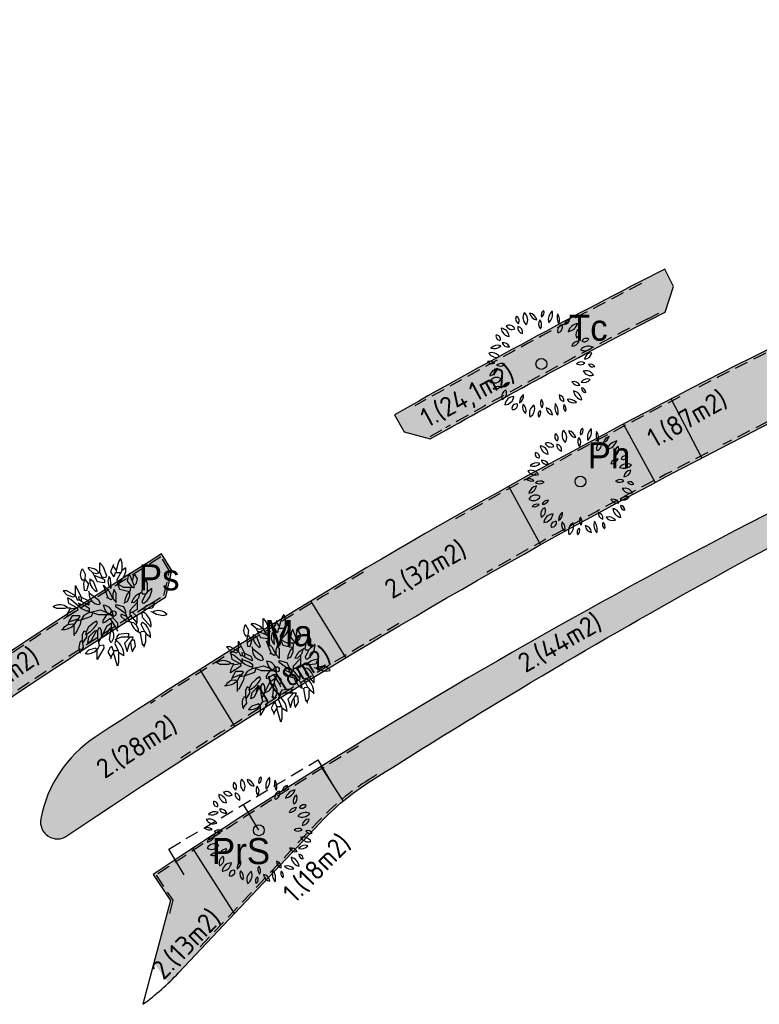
# Model space of a CAD drawing. Header units: metres. Extents: x 197542 to 199322, y 355606 to 356153.
# Tile 2 of 19: x 197663 to 197697, y 356046 to 356091. Entities that reach past the tile are written whole.
import ezdxf

# ---------------------------------------------------------------- set-up
doc = ezdxf.new("R2010")
doc.units = ezdxf.units.M
doc.linetypes.add('DASHED4', pattern=[0.1875, 0.125, -0.0625])
doc.layers.add('-bomen BRO 16-06-2011', color=6, linetype='Continuous')
doc.layers.add('N-WE-GR-BOOM', color=96, linetype='Continuous')
for name, color, linetype, lineweight in [('N-GV-GR-BEPLANTING_CULTUUR_VASTEPLANTEN-T', 1, 'Continuous', 35), ('N-WE-GR-BOOM-S', 96, 'Continuous', 25), ('N-WE-GR-GEOTEXTIEL-G', 18, 'DASHED4', 30), ('N-WE-GR-WORTELSCHERM-G', 20, 'DASHED4', 30)]:
    doc.layers.add(name, color=color, linetype=linetype, lineweight=lineweight)
doc.layers.add('N-WE-GR-TEELAARDE_TYPE-E-A', color=7, linetype='Continuous', lineweight=18, true_color=0xe74bec)
doc.layers.add('N-WE-VH-GRAS', color=7, linetype='Continuous', lineweight=9, true_color=0x8dd176)
doc.layers.add('X-XX-HULPLIJNEN', color=4, linetype='Continuous', plot=False)
doc.styles.add('ATT', font='romans.shx')
doc.styles.add('bomennummering', font='LCALLIG.TTF', dxfattribs={"height": 0.5})
doc.styles.add('NLCS-ISO', font='NLCS-ISO.ttf')

# ---------------------------------------------------------------- blocks, each defined once
blk = doc.blocks.new('12PPLT06')
at = {"color": 0, "linetype": 'ByBlock'}
blk.add_circle((-0.000255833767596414, 0.0006692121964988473), 0.05, dxfattribs=at)
for centre, radius, start, end in [((-0.0861073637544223, 0.4282650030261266), 0.08348141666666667, 149.473723, 231.758585), ((-0.209690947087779, 0.4051008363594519), 0.08348141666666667, 329.473723, 51.758585), ((-0.02870544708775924, 0.4858358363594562), 0.08172058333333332, 192.305955, 259.684897), ((-0.1231813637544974, 0.388018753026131), 0.08172058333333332, 12.305955, 79.68489699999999), ((0.05000580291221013, 0.4504235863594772), 0.05243733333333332, 125.409332, 202.710088), ((-0.02874894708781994, 0.4729173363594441), 0.05243733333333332, 305.409332, 22.710088), ((0.1770898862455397, 0.4065607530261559), 0.1137750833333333, 133.811686, 194.307734), ((-0.01192153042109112, 0.4605457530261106), 0.1137750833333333, 313.811686, 14.307734), ((0.2574144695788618, 0.4291249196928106), 0.1143496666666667, 163.464229, 212.790564), ((0.05166538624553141, 0.3997421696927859), 0.1143496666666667, 343.464229, 32.790564), ((-0.1922265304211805, 0.4144898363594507), 0.04510308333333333, 146.815069, 244.019343), ((-0.2497319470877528, 0.3986316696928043), 0.04510308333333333, 326.815069, 64.019343), ((0.04061563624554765, 0.3678615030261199), 0.06638033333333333, 145.524785, 220.832734), ((-0.06433119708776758, 0.3620330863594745), 0.06638033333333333, 325.524785, 40.83273399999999), ((0.2788443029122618, 0.3492606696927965), 0.0671975, 104.100357, 168.465016), ((0.1966333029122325, 0.4278707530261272), 0.0671975, 284.100357, 348.465016), ((0.3554936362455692, 0.2580414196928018), 0.1178019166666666, 100.300505, 160.447649), ((0.2234203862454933, 0.4133692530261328), 0.1178019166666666, 280.300505, 340.447649), ((-0.2877341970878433, 0.3336924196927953), 0.081791, 183.318929, 263.190365), ((-0.3790860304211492, 0.2477432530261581), 0.081791, 3.318929, 83.19036499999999), ((-0.2982741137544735, 0.2994408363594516), 0.05821033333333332, 25.453651, 116.685197), ((-0.2718556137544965, 0.3764686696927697), 0.05821033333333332, 205.453651, 296.6851970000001), ((-0.1618326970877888, 0.3338885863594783), 0.05570899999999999, 168.806602, 257.639098), ((-0.2284075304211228, 0.2902852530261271), 0.05570899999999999, 348.806602, 77.639098), ((0.2042821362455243, 0.3047935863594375), 0.05733175, 103.891386, 198.903947), ((0.1362783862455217, 0.3418740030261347), 0.05733175, 283.891386, 18.903947), ((0.3801633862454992, 0.2704886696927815), 0.06404974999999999, 122.581735, 207.179988), ((0.2886953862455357, 0.2952014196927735), 0.06404974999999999, 302.581735, 27.17998800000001), ((-0.3812560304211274, 0.2554981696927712), 0.03687258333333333, 163.493346, 274.469734), ((-0.4137354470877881, 0.2292142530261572), 0.03687258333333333, 343.493346, 94.469734), ((-0.3534903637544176, 0.1337669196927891), 0.06314383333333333, 22.572306, 98.33354299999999), ((-0.3043353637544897, 0.2204817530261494), 0.06314383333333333, 202.572306, 278.3335430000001), ((0.3410773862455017, 0.143559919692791), 0.06633966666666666, 86.02821899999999, 161.369762), ((0.2828089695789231, 0.230933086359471), 0.06633966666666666, 266.028219, 341.369762), ((0.4133008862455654, 0.1913606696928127), 0.04460749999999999, 59.98145400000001, 155.66759), ((0.3949721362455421, 0.248364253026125), 0.04460749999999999, 239.981454, 335.66759), ((-0.415484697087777, 0.1406452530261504), 0.07996766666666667, 210.948236, 290.578394), ((-0.4559597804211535, 0.02465575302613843), 0.07996766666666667, 30.948236, 110.578394), ((-0.4032495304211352, 0.08753425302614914), 0.08471958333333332, 69.720138, 135.64891), ((-0.4344656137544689, 0.226225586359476), 0.08471958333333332, 249.720138, 315.64891), ((0.3983755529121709, 0.2140967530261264), 0.09187275, 244.7352629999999, 320.578115), ((0.4301350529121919, 0.07267058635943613), 0.09187275, 64.735263, 140.578115), ((0.4628914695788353, 0.03809850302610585), 0.06592175, 90.25287399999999, 173.522083), ((0.3970997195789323, 0.1114569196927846), 0.06592175, 270.252874, 353.5220830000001), ((-0.450188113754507, 0.06701016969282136), 0.06300191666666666, 224.25765, 288.592661), ((-0.4752231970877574, -0.03667174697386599), 0.06300191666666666, 44.25764999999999, 108.592661), ((-0.3678316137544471, -0.06481383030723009), 0.06992266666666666, 60.509485, 129.29199), ((0.3567975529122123, 0.05846016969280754), 0.06502333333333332, 238.874764, 311.213524), ((0.3660280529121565, -0.0461168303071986), 0.06502333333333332, 58.874764, 131.213524), ((-0.3856936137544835, -0.1306236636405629), 0.09234183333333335, 100.876159, 165.447913), ((-0.4924966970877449, -0.01673874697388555), 0.09234183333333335, 280.876159, 345.447913), ((-0.3776902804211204, 0.05016466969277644), 0.06992266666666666, 240.509485, 309.29199), ((0.454932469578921, -0.02499216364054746), 0.08137058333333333, 209.195197, 286.718901), ((0.4073073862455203, -0.1426145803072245), 0.08137058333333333, 29.195197, 106.718901), ((0.4502331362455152, -0.04529299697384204), 0.04464991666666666, 28.19813599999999, 112.191787), ((0.4727193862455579, 0.01714758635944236), 0.04464991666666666, 208.198136, 292.191787), ((-0.4332910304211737, -0.1017925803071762), 0.07279833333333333, 234.974463, 331.379225), ((-0.411169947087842, -0.1962779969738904), 0.07279833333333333, 54.97446299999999, 151.379225), ((-0.2960180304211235, -0.2328259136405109), 0.06249758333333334, 87.172434, 157.236469), ((-0.3505646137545, -0.1462222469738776), 0.06249758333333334, 267.172434, 337.236469), ((0.2959620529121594, -0.2261938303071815), 0.06442966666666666, 28.807165, 103.91988), ((0.336918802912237, -0.1326099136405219), 0.06442966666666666, 208.807165, 283.91988), ((0.4250529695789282, -0.2125242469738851), 0.07530733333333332, 71.371166, 141.75354), ((0.3899658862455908, -0.09454383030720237), 0.07530733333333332, 251.371166, 321.75354), ((-0.3988381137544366, -0.2663327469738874), 0.05835274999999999, 71.81924599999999, 140.08176), ((-0.425385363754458, -0.1734484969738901), 0.05835274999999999, 251.819246, 320.08176), ((-0.300776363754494, -0.2997434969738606), 0.06498733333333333, 113.475292, 203.45596), ((-0.3862814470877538, -0.2660029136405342), 0.06498733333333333, 293.475292, 23.45596), ((0.3923588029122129, -0.2358448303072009), 0.0967875, 186.548686, 256.891132), ((0.2742512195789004, -0.3411484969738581), 0.0967875, 6.548686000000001, 76.891132), ((0.410380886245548, -0.2204391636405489), 0.04222583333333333, 179.255722, 267.628659), ((0.3664114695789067, -0.2620803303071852), 0.04222583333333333, 359.255722, 87.628659), ((-0.3404386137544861, -0.286296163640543), 0.08883749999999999, 271.632764, 352.026789), ((-0.2499286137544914, -0.3874203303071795), 0.08883749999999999, 91.63276400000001, 172.026789), ((-0.1213639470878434, -0.3477423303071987), 0.07992766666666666, 122.887314, 186.725334), ((-0.244141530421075, -0.289984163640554), 0.07992766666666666, 302.887314, 6.725333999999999), ((0.05309013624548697, -0.3604013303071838), 0.06279416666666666, 148.787661, 221.5977109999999), ((-0.04757369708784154, -0.3695494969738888), 0.06279416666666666, 328.787661, 41.597711), ((0.2217668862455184, -0.2893535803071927), 0.05859191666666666, 173.649981, 254.6514450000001), ((0.1480257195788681, -0.3393753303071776), 0.05859191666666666, 353.649981, 74.65144500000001), ((0.2983952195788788, -0.2774710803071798), 0.08059875, 218.696214, 286.241545), ((0.2580326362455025, -0.405242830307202), 0.08059875, 38.69621400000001, 106.241545), ((-0.2305322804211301, -0.4082693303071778), 0.04104691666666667, 76.54190600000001, 193.477426), ((-0.2608957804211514, -0.3779159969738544), 0.04104691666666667, 256.541906, 13.477426), ((-0.09836994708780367, -0.3976454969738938), 0.07587533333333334, 159.116987, 230.360624), ((-0.2176659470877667, -0.4290285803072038), 0.07587533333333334, 339.116987, 50.360624), ((-0.01992978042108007, -0.4540436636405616), 0.09055483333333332, 122.116989, 201.727527), ((-0.152194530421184, -0.4108697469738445), 0.09055483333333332, 302.116989, 21.727527), ((0.0214697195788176, -0.4669088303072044), 0.05212266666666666, 129.747505, 206.070901), ((-0.05867703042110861, -0.4497403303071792), 0.05212266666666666, 309.747505, 26.070901), ((0.1123076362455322, -0.397803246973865), 0.07050225, 185.31956, 260.418968), ((0.03037446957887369, -0.4738584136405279), 0.07050225, 5.31956, 80.41896799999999), ((0.2468061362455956, -0.3953419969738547), 0.1233375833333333, 165.20711, 218.321749), ((0.0307931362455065, -0.4403295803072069), 0.1233375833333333, 345.20711, 38.321749), ((0.2555320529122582, -0.3939920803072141), 0.05361883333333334, 156.775419, 231.2879720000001), ((0.1727245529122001, -0.4146869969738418), 0.05361883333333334, 336.775419, 51.287972)]:
    blk.add_arc(centre, radius, start, end, dxfattribs=at)
at = {"color": 0, "linetype": 'ByBlock', "style": 'ATT'}
for tag, p, flags in [('ITEM', (-0.9110891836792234, -3.045691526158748), 3), ('ROOM_NUMBER', (-0.9110891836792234, -4.379024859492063), 1)]:
    blk.add_attdef(tag, p, '', height=1, dxfattribs=dict(at, flags=flags))
blk = doc.blocks.new('BA041')
for p, q in [((-618.0666500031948, 1896.533349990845), (-618.0666500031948, 2336.799999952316)), ((-618.0666500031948, 2336.799999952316), (-474.1333500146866, 2175.933349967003)), ((237.0666500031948, 2379.133349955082), (127, 1981.199999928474)), ((330.1999999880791, 2531.533349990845), (237.0666500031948, 2379.133349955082)), ((330.1999999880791, 2531.533349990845), (389.4666500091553, 2328.333350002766)), ((389.4666500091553, 2328.333350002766), (389.4666500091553, 1964.266649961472)), ((-1422.40000000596, 2057.399999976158), (-1286.933349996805, 1811.866649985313)), ((-1286.933349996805, 1811.866649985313), (-1312.333350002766, 1574.799999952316)), ((-1126.066650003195, 2040.466649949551), (-1159.933349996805, 2099.733349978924)), ((-948.2666499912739, 1896.533349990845), (-1126.066650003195, 2040.466649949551)), ((-948.2666499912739, 1896.533349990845), (-778.9333499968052, 1845.733349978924)), ((-948.2666499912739, 1896.533349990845), (-897.4666500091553, 1769.533349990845)), ((-778.9333499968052, 1845.733349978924), (-618.0666500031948, 1896.533349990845)), ((-618.0666500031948, 1896.533349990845), (-499.5333499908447, 1608.666649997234)), ((-474.1333500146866, 2175.933349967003), (-313.2666499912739, 1744.133349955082)), ((8.466650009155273, 2252.133349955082), (-127, 1921.933349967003)), ((-127, 1921.933349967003), (8.466650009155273, 1701.799999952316)), ((-14.13205000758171, 2197.048999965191), (127, 1981.199999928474)), ((67.73335000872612, 1735.66664993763), (93.13334998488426, 1879.599999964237)), ((93.13334998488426, 1879.599999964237), (127, 1896.533349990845)), ((127, 1981.199999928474), (127, 1896.533349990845)), ((127, 1896.533349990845), (352.1441999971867, 1896.533349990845)), ((389.4666500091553, 1964.266649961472), (160.8666499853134, 1549.399999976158)), ((567.2666500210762, 2099.733349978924), (389.4666500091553, 1964.266649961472)), ((753.533350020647, 1854.199999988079), (685.8000000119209, 1744.133349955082)), ((762, 1786.466650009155), (753.533350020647, 1854.199999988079)), ((956.7333500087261, 1854.199999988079), (873.6000999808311, 1505.040349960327)), ((1109.133349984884, 1591.733349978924), (956.7333500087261, 1854.199999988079)), ((-1329.266649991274, 1532.466649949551), (-1405.466650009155, 1532.466649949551)), ((-1354.666649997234, 1363.133349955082), (-1329.266649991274, 1532.466649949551)), ((-1320.799999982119, 1058.333349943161), (-1354.666649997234, 1363.133349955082)), ((-1312.333350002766, 1574.799999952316), (-1329.266649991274, 1532.466649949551)), ((-1312.333350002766, 1574.799999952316), (-1143, 1363.133349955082)), ((-1143, 1363.133349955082), (-1227.666649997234, 1041.399999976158)), ((-1075.266649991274, 1600.199999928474), (-922.8666500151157, 1498.599999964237)), ((-922.8666500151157, 1498.599999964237), (-753.533350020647, 1066.799999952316)), ((-897.4666500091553, 1769.533349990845), (-736.5999999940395, 1473.199999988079)), ((-897.4666500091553, 1769.533349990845), (-499.5333499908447, 1608.666649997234)), ((-736.5999999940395, 1473.199999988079), (-389.4666500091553, 1430.866649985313)), ((-364.0666500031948, 1651), (-527.5967000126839, 1676.820549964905)), ((-389.4666500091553, 1523.999999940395), (-499.5333499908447, 1608.666649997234)), ((-389.4666500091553, 1430.866649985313), (-389.4666500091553, 1523.999999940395)), ((-313.2666499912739, 1744.133349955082), (-364.0666500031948, 1651)), ((-127, 1600.199999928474), (-186.2666499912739, 1701.799999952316)), ((-93.13334998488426, 1151.466650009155), (-127, 1600.199999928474)), ((8.466650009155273, 1701.799999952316), (67.73335000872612, 1735.66664993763)), ((160.8666499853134, 1549.399999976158), (186.2666500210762, 1371.599999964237)), ((186.2666500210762, 1371.599999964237), (321.7333500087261, 1507.066649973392)), ((186.2666500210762, 1371.599999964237), (474.1333500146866, 1219.199999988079)), ((186.2666500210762, 1371.599999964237), (287.8666500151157, 1117.599999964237)), ((685.8000000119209, 1744.133349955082), (635, 1490.133349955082)), ((635, 1490.133349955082), (863.6000000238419, 1219.199999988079)), ((956.7333500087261, 1295.399999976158), (762, 1786.466650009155)), ((956.7333500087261, 1295.399999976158), (1066.800000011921, 1405.466649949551)), ((1066.800000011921, 1405.466649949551), (1109.133349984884, 1591.733349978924)), ((1490.133349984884, 1566.333350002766), (1354.666649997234, 1270)), ((1498.59999999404, 1651), (1490.133349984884, 1566.333350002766)), ((1490.133349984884, 1566.333350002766), (1557.866649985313, 1380.066649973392)), ((1557.866649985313, 1380.066649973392), (1557.866649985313, 982.1333499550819)), ((-2302.933349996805, 1041.399999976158), (-2133.59999999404, 855.1333499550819)), ((-2133.59999999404, 1041.399999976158), (-2302.933349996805, 1041.399999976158)), ((-1744.133349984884, 821.2666499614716), (-2133.59999999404, 1041.399999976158)), ((-1744.133349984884, 1295.399999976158), (-1473.200000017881, 753.5333499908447)), ((-1744.133349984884, 821.2666499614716), (-1744.133349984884, 1295.399999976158)), ((-1227.666649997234, 1041.399999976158), (-1320.799999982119, 1058.333349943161)), ((-1134.533349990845, 1049.866649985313), (-1109.133349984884, 956.7333499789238)), ((-1109.133349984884, 956.7333499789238), (-677.3333500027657, 626.5333499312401)), ((-753.533350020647, 1066.799999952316), (-761.9999999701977, 1016)), ((-457.1999999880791, 1303.866649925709), (-211.6666499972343, 1041.399999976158)), ((-237.0666500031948, 711.1999999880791), (-457.1999999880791, 1303.866649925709)), ((-211.6666499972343, 1041.399999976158), (-25.40000000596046, 694.2666499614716)), ((42.33335000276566, 1100.66664993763), (-25.40000000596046, 905.9333499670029)), ((-25.40000000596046, 905.9333499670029), (-25.40000000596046, 694.2666499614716)), ((118.533350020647, 956.7333499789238), (42.33335000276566, 1100.66664993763)), ((135.4666500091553, 507.9999999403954), (135.4666500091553, 956.7333499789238)), ((287.8666500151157, 1117.599999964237), (745.0666500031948, 1016)), ((474.1333500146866, 1219.199999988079), (863.6000000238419, 1219.199999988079)), ((770.4666500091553, 1058.333349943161), (626.533350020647, 872.0666499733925)), ((745.0666500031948, 1016), (745.0666500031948, 795.8666499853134)), ((770.4666500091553, 1219.199999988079), (770.4666500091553, 1058.333349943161)), ((863.6000000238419, 1219.199999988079), (956.7333500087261, 1176.866649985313)), ((956.7333500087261, 1176.866649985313), (956.7333500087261, 1295.399999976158)), ((1202.266650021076, 922.8666499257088), (1151.466649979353, 702.7333499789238)), ((1354.666649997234, 1270), (1303.866650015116, 965.1999999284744)), ((1303.866650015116, 965.1999999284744), (1337.733350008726, 905.9333499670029)), ((1490.133349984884, 905.9333499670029), (1320.799999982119, 584.1999999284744)), ((1337.733350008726, 905.9333499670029), (1490.133349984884, 905.9333499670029)), ((1557.866649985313, 982.1333499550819), (1490.133349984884, 905.9333499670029)), ((1778, 1151.466650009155), (1557.866649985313, 982.1333499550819)), ((-2133.59999999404, 855.1333499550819), (-1862.666649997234, 770.4666500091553)), ((-2108.199999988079, 719.6666499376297), (-2057.399999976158, 474.1333499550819)), ((-1955.799999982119, 643.4666499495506), (-2108.199999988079, 719.6666499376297)), ((-2057.399999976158, 474.1333499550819), (-1659.466649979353, 262.4666499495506)), ((-1473.200000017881, 237.0666499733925), (-1955.799999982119, 643.4666499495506)), ((-1862.666649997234, 770.4666500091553), (-1744.133349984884, 821.2666499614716)), ((-1744.133349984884, 821.2666499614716), (-1659.466649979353, 635)), ((-1659.466649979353, 635), (-1574.800000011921, 635)), ((-1617.133349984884, 499.5333499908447), (-1574.800000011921, 457.1999999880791)), ((-1473.200000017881, 753.5333499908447), (-1591.733350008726, 770.4666500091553)), ((-1591.733350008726, 770.4666500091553), (-1574.800000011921, 635)), ((-1464.733350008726, 558.7999999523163), (-1574.800000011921, 635)), ((-1574.800000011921, 457.1999999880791), (-1278.466649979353, 355.5999999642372)), ((-1574.800000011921, 457.1999999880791), (-1574.800000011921, 321.7333499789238)), ((-1473.200000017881, 753.5333499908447), (-1473.200000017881, 564.6615499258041)), ((-1473.200000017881, 753.5333499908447), (-1185.333350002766, 618.0666499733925)), ((-1117.59999999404, 389.4666500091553), (-1464.733350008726, 558.7999999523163)), ((-1185.333350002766, 618.0666499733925), (-1117.59999999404, 482.5999999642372)), ((-1117.59999999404, 482.5999999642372), (-1117.59999999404, 389.4666500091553)), ((-677.3333500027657, 626.5333499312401), (-609.5999999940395, 457.1999999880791)), ((-609.5999999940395, 457.1999999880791), (-651.9333499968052, 423.333349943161)), ((-237.0666500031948, 711.1999999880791), (-304.8000000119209, 719.6666499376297)), ((-101.5999999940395, 635), (-237.0666500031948, 711.1999999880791)), ((-25.40000000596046, 694.2666499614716), (-101.5999999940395, 635)), ((-25.40000000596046, 694.2666499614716), (135.4666500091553, 507.9999999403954)), ((635, 541.8666499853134), (491.0666500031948, 499.5333499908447)), ((491.0666500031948, 499.5333499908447), (508, 474.1333499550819)), ((626.533350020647, 872.0666499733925), (524.9333500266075, 609.5999999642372)), ((524.9333500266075, 609.5999999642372), (524.9333500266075, 509.4940999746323)), ((745.0666500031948, 795.8666499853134), (635, 541.8666499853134)), ((1100.666649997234, 507.9999999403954), (762, 143.9333499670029)), ((965.2000000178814, 516.4666499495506), (838.1999999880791, 499.5333499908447)), ((1151.466649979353, 702.7333499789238), (965.2000000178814, 516.4666499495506)), ((1100.666649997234, 651.9333499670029), (1100.666649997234, 194.7333499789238)), ((1320.799999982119, 584.1999999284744), (1329.266649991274, 499.5333499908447)), ((1329.266649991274, 499.5333499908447), (1405.466650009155, 474.1333499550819)), ((1913.466650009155, 465.6666499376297), (1786.466650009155, 245.5333499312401)), ((-2599.266650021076, 228.5999999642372), (-2768.59999999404, 313.2666499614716)), ((-2226.733349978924, 228.5999999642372), (-2599.266650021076, 228.5999999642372)), ((-2108.199999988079, 270.9333499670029), (-2226.733349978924, 228.5999999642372)), ((-1634.066650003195, 152.3999999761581), (-2116.666649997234, -152.4000000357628)), ((-2116.666649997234, -152.4000000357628), (-2091.266649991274, 16.93334996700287)), ((-2108.199999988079, 270.9333499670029), (-1972.733350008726, 270.9333499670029)), ((-2091.266649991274, 16.93334996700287), (-1989.666649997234, 203.1999999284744)), ((-1972.733350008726, 270.9333499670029), (-1989.666649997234, 203.1999999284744)), ((-1659.466649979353, 262.4666499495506), (-1989.666649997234, 203.1999999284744)), ((-1574.800000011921, 321.7333499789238), (-1659.466649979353, 262.4666499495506)), ((-1659.466649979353, 262.4666499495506), (-1634.066650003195, 152.3999999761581)), ((-1210.733349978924, 118.5333499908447), (-1473.200000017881, 237.0666499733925)), ((-1109.133349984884, 42.33334994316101), (-1354.666649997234, -93.13335007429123)), ((-1278.466649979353, 355.5999999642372), (-1109.133349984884, 245.5333499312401)), ((-1109.133349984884, 118.5333499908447), (-1210.733349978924, 118.5333499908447)), ((-1109.133349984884, 245.5333499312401), (-1109.133349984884, 42.33334994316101)), ((-1109.133349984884, 42.33334994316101), (-601.1333499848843, 169.333349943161)), ((-947.7285000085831, 43.74604994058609), (-1016, -135.4666500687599)), ((-1012.480150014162, 66.49664998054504), (-702.7333499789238, -42.33335000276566)), ((-601.1333499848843, 169.333349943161), (-59.26664999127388, -42.33335000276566)), ((-254.0692999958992, 33.76144993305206), (-482.5999999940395, -313.2666500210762)), ((-465.6666499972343, 397.9333499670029), (-389.4666500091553, 169.333349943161)), ((-389.4666500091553, 169.333349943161), (-307.5522999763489, 54.65324991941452)), ((118.533350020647, 414.8666499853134), (474.1333500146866, 321.7333499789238)), ((118.533350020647, 313.2666499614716), (118.533350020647, 414.8666499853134)), ((558.8000000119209, -5.960464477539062e-08), (118.533350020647, 313.2666499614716)), ((474.1333500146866, 321.7333499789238), (558.8000000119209, 118.5333499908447)), ((558.8000000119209, 118.5333499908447), (558.8000000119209, -5.960464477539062e-08)), ((762, 143.9333499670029), (762, -50.80000007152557)), ((762, 59.26664996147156), (889, 59.26664996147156)), ((1100.666649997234, 194.7333499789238), (889, 59.26664996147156)), ((889, 59.26664996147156), (1075.266650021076, -135.4666500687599)), ((1320.799999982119, 42.33334994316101), (1397, 67.73334991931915)), ((1346.200000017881, -177.8000000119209), (1320.799999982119, 42.33334994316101)), ((1786.466650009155, 245.5333499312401), (1346.200000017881, 194.7333499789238)), ((1718.733349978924, 93.13335001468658), (1803.40000000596, 76.19999998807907)), ((1803.40000000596, 76.19999998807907), (1989.666650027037, -33.86665004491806)), ((-2057.399999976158, -397.9333500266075), (-2074.333350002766, -499.5333500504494)), ((-1888.066649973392, -101.6000000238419), (-2057.399999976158, -397.9333500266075)), ((-1651, -254.0000000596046), (-2057.399999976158, -397.9333500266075)), ((-1574.800000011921, -101.6000000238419), (-1888.066649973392, -101.6000000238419)), ((-1651, -254.0000000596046), (-1811.866650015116, -516.4666500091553)), ((-1490.133349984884, -304.8000000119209), (-1707.789800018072, -346.6570000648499)), ((-1608.666649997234, -254.0000000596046), (-1651, -254.0000000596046)), ((-1608.666649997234, -254.0000000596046), (-1524, -135.4666500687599)), ((-1608.666649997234, -254.0000000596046), (-1591.111949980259, -324.2189500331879)), ((-1524, -135.4666500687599), (-1574.800000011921, -101.6000000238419)), ((-1490.133349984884, -304.8000000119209), (-1515.533349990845, -499.5333500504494)), ((-1354.666649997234, -93.13335007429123), (-1490.133349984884, -304.8000000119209)), ((-1016, -135.4666500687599), (-1490.133349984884, -304.8000000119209)), ((-931.3333499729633, -440.2666500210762), (-1151.466649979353, -643.4666500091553)), ((-778.9333499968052, -347.1333500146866), (-931.3333499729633, -440.2666500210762)), ((-728.1333499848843, -431.8000000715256), (-778.9333499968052, -347.1333500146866)), ((-702.7333499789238, -42.33335000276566), (-59.26664999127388, -42.33335000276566)), ((-482.5999999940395, -313.2666500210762), (-482.5999999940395, -423.3333500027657)), ((-482.5999999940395, -423.3333500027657), (-389.4666500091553, -389.4666500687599)), ((-389.4666500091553, -389.4666500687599), (-160.8666499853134, -228.6000000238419)), ((-43.0947499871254, -406.9403500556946), (-304.8000000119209, -592.666650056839)), ((-160.8666499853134, -228.6000000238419), (-25.40000000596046, -194.7333500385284)), ((-160.8666499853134, -228.6000000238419), (135.4666500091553, -677.3333500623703)), ((-101.5999999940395, -448.4602000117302), (-101.5999999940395, -651.9333500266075)), ((-59.26664999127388, -42.33335000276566), (0, -5.960464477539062e-08)), ((-25.40000000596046, -194.7333500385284), (194.7333500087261, -431.8000000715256)), ((194.7333500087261, -431.8000000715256), (194.7333500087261, -668.8666500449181)), ((381, -33.86665004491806), (347.1333500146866, -50.80000007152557)), ((347.1333500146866, -50.80000007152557), (347.1333500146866, -118.5333500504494)), ((347.1333500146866, -118.5333500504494), (584.2000000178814, -330.2000000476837)), ((609.5999999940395, -135.4666500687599), (381, -33.86665004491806)), ((558.8000000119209, -5.960464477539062e-08), (609.5999999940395, -135.4666500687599)), ((584.2000000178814, -330.2000000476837), (922.8666500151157, -414.8666500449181)), ((609.5999999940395, -135.4666500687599), (736.5999999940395, -313.2666500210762)), ((736.5999999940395, -313.2666500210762), (753.533350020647, -372.5333500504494)), ((762, -50.80000007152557), (1075.266650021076, -431.8000000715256)), ((922.8666500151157, -414.8666500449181), (1016, -499.5333500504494)), ((1075.266650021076, -431.8000000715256), (1041.399999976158, -491.0666500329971)), ((1075.266650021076, -135.4666500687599), (1075.266650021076, -431.8000000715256)), ((1286.933349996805, -508), (1329.266649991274, -397.9333500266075)), ((1329.266649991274, -397.9333500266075), (1346.200000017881, -406.4000000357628)), ((1735.666649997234, -618.0666500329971), (1346.200000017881, -177.8000000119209)), ((1989.666650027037, -33.86665004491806), (2294.466650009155, -84.66664999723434)), ((2294.466650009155, -84.66664999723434), (2463.800000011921, -42.33335000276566)), ((-2286, -651.9333500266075), (-2319.866650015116, -728.1333500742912)), ((-2074.333350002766, -499.5333500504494), (-2286, -651.9333500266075)), ((-2074.333350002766, -499.5333500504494), (-1879.59999999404, -474.1333500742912)), ((-1879.59999999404, -474.1333500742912), (-1811.866650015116, -541.8666500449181)), ((-1811.866650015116, -516.4666500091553), (-1811.866650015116, -939.8000000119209)), ((-1515.533349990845, -499.5333500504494), (-1735.666649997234, -914.4000000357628)), ((-1354.666649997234, -804.3333500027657), (-1430.866649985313, -973.666650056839)), ((-1244.59999999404, -846.6666499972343), (-1354.666649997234, -804.3333500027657)), ((-1244.59999999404, -846.6666499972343), (-1270, -956.7333500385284)), ((-1151.466649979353, -643.4666500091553), (-1244.59999999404, -846.6666499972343)), ((-1126.066650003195, -1066.800000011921), (-855.1333500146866, -787.3999999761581)), ((-778.9333499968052, -770.4666500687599), (-1032.933349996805, -1270.000000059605)), ((-855.1333500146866, -787.3999999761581), (-778.9333499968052, -770.4666500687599)), ((-778.9333499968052, -770.4666500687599), (-728.1333499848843, -787.3999999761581)), ((-728.1333499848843, -787.3999999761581), (-626.5333499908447, -626.5333499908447)), ((-728.1333499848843, -787.3999999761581), (-728.1333499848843, -1134.533350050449)), ((-304.8000000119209, -592.666650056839), (-685.8000000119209, -1337.733350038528)), ((-626.5333499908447, -626.5333499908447), (-558.7999999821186, -762)), ((-558.7999999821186, -762), (-558.7999999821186, -956.7333500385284)), ((-101.5999999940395, -651.9333500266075), (-186.2666499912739, -711.2000000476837)), ((-169.3333500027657, -1210.733350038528), (-101.5999999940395, -651.9333500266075)), ((-101.5999999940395, -651.9333500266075), (16.93335002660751, -922.8666500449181)), ((194.7333500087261, -668.8666500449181), (135.4666500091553, -677.3333500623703)), ((135.4666500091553, -677.3333500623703), (186.2666500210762, -804.3333500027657)), ((1016, -499.5333500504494), (1041.399999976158, -491.0666500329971)), ((1041.399999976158, -491.0666500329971), (1143, -711.2000000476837)), ((1143, -711.2000000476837), (1143, -821.2666500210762)), ((1295.40000000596, -829.7333500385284), (1236.133350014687, -889.0000000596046)), ((1236.133350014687, -889.0000000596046), (1329.266649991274, -1405.466650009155)), ((1447.800000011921, -846.6666499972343), (1286.933349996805, -508)), ((1447.800000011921, -846.6666499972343), (1295.40000000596, -829.7333500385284)), ((1447.800000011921, -846.6666499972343), (1524, -939.8000000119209)), ((-1735.666649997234, -914.4000000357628), (-1811.866650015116, -939.8000000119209)), ((-1811.866650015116, -939.8000000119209), (-1803.40000000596, -1016.000000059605)), ((-1430.866649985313, -1261.533349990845), (-1498.59999999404, -1270.000000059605)), ((-1430.866649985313, -973.666650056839), (-1430.866649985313, -1261.533349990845)), ((-1430.866649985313, -1261.533349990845), (-1380.066649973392, -1557.866650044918)), ((-1236.133349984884, -1092.200000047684), (-1415.876499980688, -1348.97595000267)), ((-1270, -956.7333500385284), (-1236.133349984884, -948.2666500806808)), ((-1236.133349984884, -948.2666500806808), (-1236.133349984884, -1092.200000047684)), ((-1176.866649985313, -1354.666650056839), (-1126.066650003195, -1066.800000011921)), ((-1032.933349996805, -1270.000000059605), (-1176.866649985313, -1354.666650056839)), ((-728.1333499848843, -1134.533350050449), (-643.4666500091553, -1473.200000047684)), ((-558.7999999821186, -956.7333500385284), (-474.1333500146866, -931.3333500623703)), ((-558.7999999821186, -956.7333500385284), (-533.3999999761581, -1066.800000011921)), ((-101.5999999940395, -1346.200000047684), (-169.3333500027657, -1210.733350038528)), ((16.93335002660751, -1126.066650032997), (-101.5999999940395, -1346.200000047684)), ((16.93335002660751, -922.8666500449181), (16.93335002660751, -1126.066650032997)), ((152.4000000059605, -1159.933350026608), (76.2000000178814, -1371.600000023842)), ((93.13334998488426, -1185.333350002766), (381, -1075.266650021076)), ((160.8666499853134, -1075.266650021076), (152.4000000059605, -1159.933350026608)), ((245.533350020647, -956.7333500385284), (160.8666499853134, -1075.266650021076)), ((618.0666500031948, -914.4000000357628), (245.533350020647, -956.7333500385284)), ((381, -1075.266650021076), (897.4666500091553, -1075.266650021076)), ((795.8666500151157, -1075.266650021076), (516.4666500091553, -1363.133350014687)), ((728.1333500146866, -931.3333500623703), (618.0666500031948, -914.4000000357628)), ((685.8000000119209, -1075.266650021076), (728.1333500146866, -931.3333500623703)), ((736.5999999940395, -1422.400000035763), (863.6000000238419, -1210.733350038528)), ((796.1085500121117, -1323.219050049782), (829.7333500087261, -1659.466650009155)), ((897.4666500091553, -1075.266650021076), (863.6000000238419, -1210.733350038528)), ((863.6000000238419, -1210.733350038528), (965.2000000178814, -1210.733350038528)), ((965.2000000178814, -1210.733350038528), (999.0666500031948, -1498.600000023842)), ((1481.666650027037, -1303.866649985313), (1413.933349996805, -1481.666649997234)), ((1524, -939.8000000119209), (1481.666650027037, -990.6000000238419)), ((1481.666650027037, -990.6000000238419), (1481.666650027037, -1303.866649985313)), ((1524, -939.8000000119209), (1701.800000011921, -1058.333350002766)), ((-1380.066649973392, -1557.866650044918), (-1540.933349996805, -1752.600000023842)), ((-1134.533349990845, -1684.866649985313), (-1295.40000000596, -1845.733350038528)), ((-821.2666499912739, -1583.266650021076), (-1134.533349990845, -1684.866649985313)), ((-761.9999999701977, -1651.000000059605), (-821.2666499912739, -1583.266650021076)), ((-431.7999999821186, -1583.266650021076), (-736.5999999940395, -2116.666649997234)), ((-736.5999999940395, -2116.666649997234), (-736.5999999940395, -1608.666650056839)), ((-643.4666500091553, -1473.200000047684), (-448.7333500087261, -1430.866650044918)), ((-448.7333500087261, -1430.866650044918), (-431.7999999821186, -1583.266650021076)), ((-152.3999999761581, -1591.733350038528), (-245.533350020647, -1778)), ((-245.533350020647, -1778), (-118.5333499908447, -1998.133350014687)), ((-59.26664999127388, -1507.066650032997), (-152.3999999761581, -1591.733350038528)), ((8.466650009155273, -1786.46665006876), (-118.5333499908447, -1998.133350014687)), ((8.466650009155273, -1718.733350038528), (-59.26664999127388, -1507.066650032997)), ((228.5999999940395, -1718.733350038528), (8.466650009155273, -1718.733350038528)), ((8.466650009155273, -1718.733350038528), (8.466650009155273, -1786.46665006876)), ((194.7333500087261, -2421.466650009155), (8.466650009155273, -1786.46665006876)), ((76.2000000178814, -1371.600000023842), (228.5999999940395, -1718.733350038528)), ((228.5999999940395, -1718.733350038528), (245.533350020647, -1786.46665006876)), ((245.533350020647, -1786.46665006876), (245.533350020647, -2252.133350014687)), ((482.5999999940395, -1938.866650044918), (245.533350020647, -1786.46665006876)), ((516.4666500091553, -1363.133350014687), (643.4666500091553, -1744.133350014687)), ((643.4666500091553, -1744.133350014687), (736.5999999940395, -1422.400000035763)), ((829.7333500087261, -1659.466650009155), (878.2755500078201, -1699.918500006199)), ((999.0666500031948, -1498.600000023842), (846.6666499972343, -1752.600000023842)), ((1329.266649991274, -1405.466650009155), (1413.933349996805, -1481.666649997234)), ((1397, -1413.933350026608), (1413.933349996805, -1481.666649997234)), ((1413.933349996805, -1481.666649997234), (1405.466650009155, -1549.400000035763)), ((-118.5333499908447, -1998.133350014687), (-118.5333499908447, -2074.333350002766)), ((245.533350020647, -2252.133350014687), (194.7333500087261, -2421.466650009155))]:
    blk.add_line(p, q)
blk.add_circle((0, -5.960464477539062e-08), 125)
for centre, radius, start, end in [((-1100.666649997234, 1803.399999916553), 414.86665, 141.709836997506, 221.6335389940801), ((-1109.133349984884, 1523.999999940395), 575.73335, 39.05313700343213, 95.04245100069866), ((-59.26664999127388, 2015.066649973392), 634.9999999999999, 306.8698979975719, 7.696051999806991), ((-482.5999999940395, 1540.933349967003), 601.13335, 174.2894069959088, 241.9754990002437), ((203.1999999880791, 1481.66664993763), 448.7333499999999, 150.5241109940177, 228.0940580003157), ((-626.5333499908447, 897.4666499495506), 482.5999999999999, 172.9987319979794, 266.9335139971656), ((1524, 279.3999999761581), 719.6666499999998, 116.5650509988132, 162.204011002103), ((1524, 279.3999999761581), 719.6666499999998, 107.795988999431, 116.5650509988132), ((990.5999999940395, 1134.533349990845), 778.93335, 302.1372490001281, 1.231976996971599), ((1964.266649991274, -338.666650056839), 812.7999999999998, 93.61388099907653, 139.2053569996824), ((-2455.333350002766, -118.5333500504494), 524.9333499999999, 48.28924299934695, 125.9605169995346), ((-499.5333499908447, -110.0666500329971), 499.53335, 349.8753279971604, 86.18592499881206), ((990.5999999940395, -558.8000000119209), 745.0666499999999, 355.4519579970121, 57.03059599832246), ((2074.333350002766, -406.4000000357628), 541.86665, 43.06941299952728, 119.310006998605), ((-1727.199999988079, 67.73334991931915), 1117.6, 294.0502990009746, 333.434949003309), ((1481.666650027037, -237.0666500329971), 685.7999999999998, 192.8356089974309, 249.3624529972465), ((922.8666500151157, -1066.800000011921), 787.3999999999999, 356.3861189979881, 57.33908700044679), ((-2353.733350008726, 93.13335001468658), 829.7333500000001, 267.6626939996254, 311.6335389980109), ((-685.8000000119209, -575.7333500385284), 516.4666499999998, 287.241459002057, 344.8270850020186), ((-1041.399999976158, -1557.866650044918), 541.86665, 147.8042659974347, 208.1237349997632), ((-321.7333499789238, -1913.466650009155), 804.3333500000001, 358.1912609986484, 56.47552699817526), ((-1193.800000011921, -1236.133350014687), 609.5999999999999, 260.5376780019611, 316.1457630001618), ((-1193.800000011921, -1236.133350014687), 609.5999999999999, 316.1457630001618, 336.6951090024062)]:
    blk.add_arc(centre, radius, start, end)

msp = doc.modelspace()

# ---------------------------------------------------------------- hatches: boundary and pattern name
at = {"layer": 'N-WE-GR-TEELAARDE_TYPE-E-A'}
h = msp.add_hatch(color=256, dxfattribs=at)
h.dxf.hatch_style = 1
h.paths.add_polyline_path([(197701.0648956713, 356068.8607981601, -0.00595273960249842), (197702.6672910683, 356069.6766633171), (197702.0789230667, 356070.8670857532, 0.02423828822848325), (197677.3278218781, 356057.1188732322), (197678.3451299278, 356055.5288671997, -0.03163747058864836), (197679.5888088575, 356056.4346633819, -0.005360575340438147), (197685.011636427, 356059.8006484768, -0.01548528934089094)])
h = msp.add_hatch(color=256, dxfattribs=at)
h.dxf.hatch_style = 1
h.paths.add_polyline_path([(197687.4130704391, 356067.3125539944), (197685.9507961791, 356070.0007331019, 0.008792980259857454), (197676.8578530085, 356064.723965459), (197678.4663239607, 356062.1206264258, -0.008741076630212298)])
h = msp.add_hatch(color=256, dxfattribs=at)
h.dxf.hatch_style = 1
h.paths.add_polyline_path([(197671.7535263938, 356061.5702613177, 0.004793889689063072), (197666.9372359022, 356058.4623075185, 0.2030929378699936), (197664.4380403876, 356054.7086867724, 0.6667460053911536), (197665.6415316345, 356053.9178652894, -0.007795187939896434), (197673.361997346, 356058.9669222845)])
h = msp.add_hatch(color=256, dxfattribs=at)
h.dxf.hatch_style = 1
edge = h.paths.add_edge_path()
edge.add_arc((197831.4226988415, 355808.8536745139), 292.2000000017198, 123.1999430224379, 123.6296360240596)
edge.add_line((197669.5958226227, 356052.1495892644), (197669.8453207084, 356051.7744855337))
edge.add_line((197669.8453207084, 356051.7744855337), (197670.3989490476, 356050.9431109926))
edge.add_line((197670.3989490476, 356050.9431109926), (197669.6364184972, 356048.0710574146))
edge.add_line((197669.6364184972, 356048.0710574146), (197670.3049023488, 356047.1551923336))
edge.add_arc((197662.1028352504, 356055.777030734), 11.90000008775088, 313.5707162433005, 316.7003486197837)
edge.add_line((197670.7633807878, 356047.6158449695), (197673.3450067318, 356050.3554332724))
edge.add_line((197673.3450067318, 356050.3554332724), (197671.4249680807, 356053.3563660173))
at = {"layer": 'N-WE-VH-GRAS'}
h = msp.add_hatch(color=256, dxfattribs=at)
h.dxf.hatch_style = 1
h.paths.add_polyline_path([(197692.3860822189, 356077.6204493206), (197693.1489138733, 356078.0134758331), (197693.5308683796, 356079.1943243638), (197693.1238379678, 356079.9905605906, 0.01159776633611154), (197680.6993684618, 356073.2857336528), (197681.1424124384, 356072.5090415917), (197682.3412015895, 356072.181123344), (197683.0883045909, 356072.6029256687, -0.008729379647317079)])
h = msp.add_hatch(color=256, dxfattribs=at)
h.dxf.hatch_style = 1
h.paths.add_polyline_path([(197703.751482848, 356075.7614484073), (197702.4310805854, 356078.5219081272, 0.008424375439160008), (197693.4191003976, 356074.0231245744), (197694.8317538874, 356071.3087166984, -0.008424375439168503)])
h = msp.add_hatch(color=256, dxfattribs=at)
h.dxf.hatch_style = 1
h.paths.add_polyline_path([(197693.4191003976, 356074.0231245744, 0.002076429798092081), (197691.2214674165, 356072.867791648), (197692.6837416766, 356070.1796125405, -0.002050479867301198), (197694.8317538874, 356071.3087166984)])
h = msp.add_hatch(color=256, dxfattribs=at)
h.dxf.hatch_style = 1
h.paths.add_polyline_path([(197691.2214674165, 356072.867791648, 0.005018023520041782), (197685.9507961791, 356070.0007331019), (197687.4130704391, 356067.3125539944, -0.005069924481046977), (197692.6837416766, 356070.1796125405)])
h = msp.add_hatch(color=256, dxfattribs=at)
h.dxf.hatch_style = 1
edge = h.paths.add_edge_path()
edge.add_line((197652.7735546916, 356055.2810096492), (197653.8156233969, 356053.8485453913))
edge.add_arc((197831.4226988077, 355808.8536745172), 302.5999999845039, 122.35960033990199, 125.9399341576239, ccw=False)
edge.add_line((197669.4617013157, 356064.4615681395), (197670.1871751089, 356064.919572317))
edge.add_line((197670.1871751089, 356064.919572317), (197670.466512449, 356066.1306542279))
edge.add_line((197670.466512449, 356066.1306542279), (197669.9924995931, 356066.8888855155))
edge.add_arc((197831.4205735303, 355808.8538610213), 304.370000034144, 122.0303148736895, 125.9401818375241)
h = msp.add_hatch(color=256, dxfattribs=at)
h.dxf.hatch_style = 1
h.paths.add_polyline_path([(197678.4663239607, 356062.1206264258), (197676.8578530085, 356064.723965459, 0.005018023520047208), (197671.7535263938, 356061.5702613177), (197673.361997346, 356058.9669222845, -0.005069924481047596)])
h = msp.add_hatch(color=256, dxfattribs=at)
h.dxf.hatch_style = 1
h.paths.add_polyline_path([(197678.3451299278, 356055.5288671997), (197677.3278218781, 356057.1188732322, 0.005989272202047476), (197671.4249680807, 356053.3563660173), (197673.3450067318, 356050.3554332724), (197677.2603815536, 356054.5103787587, -0.03059456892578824)])

# ---------------------------------------------------------------- linework, layer by layer
at = {"layer": 'N-WE-GR-GEOTEXTIEL-G', "ltscale": 5, "flags": 128}
msp.add_lwpolyline([(197670.3165726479, 356053.3135348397), (197677.181313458, 356057.4214946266)], dxfattribs=at)
at = {"layer": 'N-WE-GR-WORTELSCHERM-G', "ltscale": 5}
for points in [[(197710.5418887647, 356082.1443979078), (197710.4768262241, 356082.1156016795, 0.01471191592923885), (197694.615775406, 356074.5300099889, 0.01471191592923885)], [(197692.0466022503, 356079.3259095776, 0.009719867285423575), (197681.6390924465, 356073.704273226, 0.009719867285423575)], [(197695.7902739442, 356071.9178508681, -0.01463504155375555), (197711.4124916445, 356079.4020105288)], [(197682.3345666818, 356072.2922144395), (197683.0392126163, 356072.6900461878, -0.008729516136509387), (197692.3402082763, 356077.7093064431), (197692.846231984, 356077.9700202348)], [(197693.8112441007, 356074.1141885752, 0.009823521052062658), (197683.497315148, 356068.5037763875, 0.009823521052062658)], [(197684.9451722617, 356066.0370598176, -0.009761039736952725), (197695.0954298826, 356071.5584405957)], [(197663.0696515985, 356060.417864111, -0.006247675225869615), (197669.4082479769, 356064.5460829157), (197670.0989848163, 356064.9821570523), (197670.3597613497, 356066.1127675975), (197669.9607409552, 356066.7510408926, 0.007535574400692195), (197662.2617910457, 356061.7679555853, 0.007535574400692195)], [(197679.2735165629, 356066.0515320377, 0.009626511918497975), (197669.4853781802, 356060.0039385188, 0.009626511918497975)], [(197670.8761638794, 356057.4976493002, -0.009946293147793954), (197680.8925990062, 356063.686295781)], [(197679.039289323, 356058.0558143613, 0.009486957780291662), (197669.7347289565, 356052.1213161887), (197669.7347289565, 356052.1213161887), (197670.507167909, 356050.9610181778), (197670.3030094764, 356050.1920601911)], [(197671.7606751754, 356048.8199731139), (197677.1876038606, 356054.5789601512, -0.06229233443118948), (197679.5351636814, 356056.5190564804, -0.000348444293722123), (197679.8855712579, 356056.7414532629, -0.000348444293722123)]]:
    msp.add_lwpolyline(points, format="xyb", dxfattribs=at)
at = {"layer": 'X-XX-HULPLIJNEN'}
for points in [[(197711.6748099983, 356079.4088628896), (197732.1035969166, 356088.4505020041), (197732.58824947, 356088.665005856), (197731.3497932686, 356091.4631885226), (197710.4363537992, 356082.2070455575, 0.04151751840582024), (197666.9372359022, 356058.4623075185, 0.2030929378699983), (197664.4380403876, 356054.7086867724, 0.6667460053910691), (197665.6415316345, 356053.9178652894, -0.04455025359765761), (197711.6748099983, 356079.4088628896)], [(197732.8025262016, 356080.9720918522), (197733.7457886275, 356081.3041400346, 0.4373087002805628), (197734.7940917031, 356083.7305160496), (197734.0922934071, 356085.3161674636), (197713.1622733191, 356076.0526860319, 0.04259338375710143), (197669.5958226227, 356052.1495892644), (197669.8453207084, 356051.7744855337, -8.590221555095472e-05), (197669.8453207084, 356051.7744855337), (197670.3989490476, 356050.9431109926), (197669.1332281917, 356046.1758028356, 0.04579147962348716), (197670.7633807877, 356047.6158449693), (197677.2603815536, 356054.5103787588, -0.06229233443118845), (197679.5888088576, 356056.434663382, -0.005360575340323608), (197685.011636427, 356059.8006484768, -0.01548528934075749), (197701.0648956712, 356068.86079816, -0.03610936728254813), (197711.052872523, 356073.2097419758), (197732.8357310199, 356080.8777656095), (197732.8025262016, 356080.9720918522)], [(197692.3860822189, 356077.6204493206), (197693.1489138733, 356078.0134758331), (197693.5308683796, 356079.1943243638), (197693.1238379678, 356079.9905605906, 0.01159776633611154), (197680.6993684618, 356073.2857336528), (197681.1424124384, 356072.5090415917), (197682.3412015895, 356072.181123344), (197683.0883045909, 356072.6029256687, -0.008729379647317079), (197692.3860822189, 356077.6204493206)], [(197669.4617013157, 356064.4615681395), (197670.1871751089, 356064.919572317), (197670.466512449, 356066.1306542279), (197669.9924995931, 356066.8888855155, 0.01764053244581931), (197652.2036141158, 356054.8668248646), (197652.2627631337, 356054.7861929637), (197651.4559691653, 356054.1964256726, 0.3950384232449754), (197651.0013974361, 356051.7784546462, -0.002594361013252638), (197652.2631295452, 356052.7155385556, -0.01721172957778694), (197669.4617013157, 356064.4615681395)]]:
    msp.add_lwpolyline(points, format="xyb", close=True, dxfattribs=at)
at = {"layer": 'X-XX-HULPLIJNEN', "ltscale": 0.2, "flags": 128}
for points in [[(197694.8317538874, 356071.3087166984), (197693.4191003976, 356074.0231245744)], [(197691.2142739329, 356072.8810158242), (197692.6837416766, 356070.1796125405)], [(197685.9436026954, 356070.013957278), (197687.4130704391, 356067.3125539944)], [(197678.4663239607, 356062.1206264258), (197676.8499403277, 356064.7367722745)], [(197673.361997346, 356058.9669222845), (197671.745613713, 356061.5830681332)], [(197677.8930515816, 356056.2321213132), (197677.181313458, 356057.4214946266)], [(197678.3451299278, 356055.5288671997), (197677.3278218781, 356057.1188732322)], [(197674.4606811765, 356054.1781414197), (197673.7489430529, 356055.3675147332)], [(197671.0283107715, 356052.1241615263), (197670.3165726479, 356053.3135348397)], [(197673.3450067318, 356050.3554332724), (197671.4166679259, 356053.3693387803)]]:
    msp.add_lwpolyline(points, dxfattribs=at)

# ---------------------------------------------------------------- block references
at = {"layer": 'N-WE-GR-BOOM', "xscale": 5, "yscale": 5, "zscale": 5}
for p in [(197687.4535532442, 356075.6263841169), (197689.2478792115, 356070.2167412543), (197674.4619603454, 356054.1747953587)]:
    msp.add_blockref('12PPLT06', p, dxfattribs=at)
at = {"layer": 'N-WE-GR-BOOM-S', "xscale": 0.001, "yscale": 0.001, "zscale": 0.001}
for p in [(197667.7699221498, 356064.1471343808), (197675.2752726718, 356061.5778259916)]:
    msp.add_blockref('BA041', p, dxfattribs=at)

# ---------------------------------------------------------------- texts
at = {"layer": '-bomen BRO 16-06-2011', "char_height": 1.2, "attachment_point": 6, "style": 'bomennummering'}
for s, insert in [('Tc', (197690.4981272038, 356077.2884573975)), ('Pn', (197691.5434444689, 356071.4253531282)), ('Ps', (197670.8157752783, 356065.8058616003)), ('Ma', (197676.9430356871, 356063.2365532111)), ('PrS', (197674.9774340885, 356053.2143159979))]:
    msp.add_mtext(s, dxfattribs=dict(at, insert=insert))
at = {"layer": 'N-GV-GR-BEPLANTING_CULTUUR_VASTEPLANTEN-T', "style": 'NLCS-ISO'}
for s, rotation, p in [('1.(24,1m2)', 28.22952026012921, (197682.2114982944, 356072.6779548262)), ('1.(87m2)', 29.85298001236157, (197692.6578947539, 356071.7466081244)), ('2.(32m2)', 29.85298001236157, (197680.5827349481, 356064.7910408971)), ('2.(44m2) ', 29.85298001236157, (197686.7171020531, 356061.3977064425)), ('1.(36m2)', 36, (197661.2803931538, 356059.6498658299)), ('1.(18m2)', 31.70981271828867, (197674.6559060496, 356059.9608124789)), ('2.(28m2)', 33.18402293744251, (197667.3742693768, 356056.5213599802)), ('1.(18m2)', 45.48374858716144, (197676.1123757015, 356050.7805868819)), ('2.(13m2) ', 45.69180010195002, (197670.0763402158, 356047.2450042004))]:
    msp.add_text(s, height=0.9, rotation=rotation, dxfattribs=at).set_placement(p)

doc.saveas('drawing.dxf')
